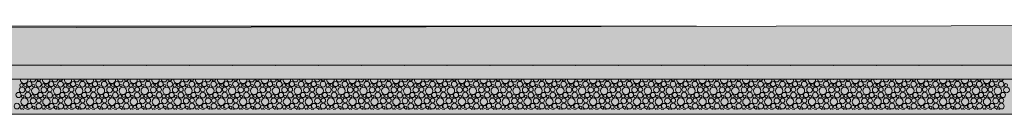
# Model space of a CAD drawing. Header units: millimetres. Extents: x 15166 to 94641, y -300 to 6935.
# Tile 24 of 32: x 74281 to 79193, y -300 to 173. Entities that reach past the tile are written whole.
import ezdxf

# ---------------------------------------------------------------- set-up
doc = ezdxf.new("R2010")
doc.units = ezdxf.units.MM
doc.header["$MEASUREMENT"] = 0
for name, color, linetype in [('Métal _ Bardage.Charp_Couv_Bard_Métal', 7, 'Continuous'), ('Nouveau_Terrain _ Original.Terrain', 7, 'Continuous'), ('Nouveau_VRD _ Voirie 3d.VRD', 7, 'Continuous')]:
    doc.layers.add(name, color=color, linetype=linetype)

# ---------------------------------------------------------------- blocks, each defined once
blk = doc.blocks.new('Élément de coupe_3')
at = {"layer": 'Métal _ Bardage.Charp_Couv_Bard_Métal', "color": 7, "linetype": 'Continuous', "lineweight": 15}
blk.add_line((77656.6, 140), (56673.8, 140), dxfattribs=at)
blk = doc.blocks.new('*X9')
at = {"layer": 'Nouveau_VRD _ Voirie 3d.VRD', "color": 33, "linetype": 'Continuous', "lineweight": 15, "true_color": 0xf48e54}
for centre, radius in [((74290.5, -155.2), 8.58), ((74309.6, -154.2), 7.52), ((74329.8, -148.8), 12.8), ((74375.9, -149.5), 14.2), ((74399.6, -155.2), 8.58), ((74418.7, -154.2), 7.52), ((74439, -148.8), 12.8), ((74485, -149.5), 14.2), ((74508.7, -155.2), 8.58), ((74527.9, -154.2), 7.52), ((74548.1, -148.8), 12.8), ((74594.1, -149.5), 14.2), ((74617.8, -155.2), 8.58), ((74637, -154.2), 7.52), ((74657.2, -148.8), 12.8), ((74703.2, -149.5), 14.2), ((74726.9, -155.2), 8.58), ((74746.1, -154.2), 7.52), ((74766.3, -148.8), 12.8), ((74812.3, -149.5), 14.2), ((74836, -155.2), 8.58), ((74855.2, -154.2), 7.52), ((74875.4, -148.8), 12.8), ((74921.4, -149.5), 14.2), ((74945.2, -155.2), 8.58), ((74964.3, -154.2), 7.52), ((74984.5, -148.8), 12.8), ((75030.6, -149.5), 14.2), ((75054.3, -155.2), 8.58), ((75073.4, -154.2), 7.52), ((75093.6, -148.8), 12.8), ((75139.7, -149.5), 14.2), ((75163.4, -155.2), 8.58), ((75182.5, -154.2), 7.52), ((75202.7, -148.8), 12.8), ((75248.8, -149.5), 14.2), ((75272.5, -155.2), 8.58), ((75291.6, -154.2), 7.52), ((75311.9, -148.8), 12.8), ((75357.9, -149.5), 14.2), ((75381.6, -155.2), 8.58), ((75400.8, -154.2), 7.52), ((75421, -148.8), 12.8), ((75467, -149.5), 14.2), ((75490.7, -155.2), 8.58), ((75509.9, -154.2), 7.52), ((75530.1, -148.8), 12.8), ((75576.1, -149.5), 14.2), ((75599.8, -155.2), 8.58), ((75619, -154.2), 7.52), ((75639.2, -148.8), 12.8), ((75685.2, -149.5), 14.2), ((75708.9, -155.2), 8.58), ((75728.1, -154.2), 7.52), ((75748.3, -148.8), 12.8), ((75794.3, -149.5), 14.2), ((75818.1, -155.2), 8.58), ((75837.2, -154.2), 7.52), ((75857.4, -148.8), 12.8), ((75903.5, -149.5), 14.2), ((75927.2, -155.2), 8.58), ((75946.3, -154.2), 7.52), ((75966.5, -148.8), 12.8), ((76012.6, -149.5), 14.2), ((76036.3, -155.2), 8.58), ((76055.4, -154.2), 7.52), ((76075.6, -148.8), 12.8), ((76121.7, -149.5), 14.2), ((76145.4, -155.2), 8.58), ((76164.5, -154.2), 7.52), ((76184.8, -148.8), 12.8), ((76230.8, -149.5), 14.2), ((76254.5, -155.2), 8.58), ((76273.7, -154.2), 7.52), ((76293.9, -148.8), 12.8), ((76339.9, -149.5), 14.2), ((76363.6, -155.2), 8.58), ((76382.8, -154.2), 7.52), ((76403, -148.8), 12.8), ((76449, -149.5), 14.2), ((76472.7, -155.2), 8.58), ((76491.9, -154.2), 7.52), ((76512.1, -148.8), 12.8), ((76558.1, -149.5), 14.2), ((76581.8, -155.2), 8.58), ((76601, -154.2), 7.52), ((76621.2, -148.8), 12.8), ((76667.2, -149.5), 14.2), ((76691, -155.2), 8.58), ((76710.1, -154.2), 7.52), ((76730.3, -148.8), 12.8), ((76776.4, -149.5), 14.2), ((76800.1, -155.2), 8.58), ((76819.2, -154.2), 7.52), ((76839.4, -148.8), 12.8), ((76885.5, -149.5), 14.2), ((76909.2, -155.2), 8.58), ((76928.3, -154.2), 7.52), ((76948.5, -148.8), 12.8), ((76994.6, -149.5), 14.2), ((77018.3, -155.2), 8.58), ((77037.4, -154.2), 7.52), ((77057.6, -148.8), 12.8), ((77103.7, -149.5), 14.2), ((77127.4, -155.2), 8.58), ((77146.5, -154.2), 7.52), ((77166.8, -148.8), 12.8), ((77212.8, -149.5), 14.2), ((77236.5, -155.2), 8.58), ((77255.7, -154.2), 7.52), ((77275.9, -148.8), 12.8), ((77321.9, -149.5), 14.2), ((77345.6, -155.2), 8.58), ((77364.8, -154.2), 7.52), ((77385, -148.8), 12.8), ((77431, -149.5), 14.2), ((77454.7, -155.2), 8.58), ((77473.9, -154.2), 7.52), ((77494.1, -148.8), 12.8), ((77540.1, -149.5), 14.2), ((77563.8, -155.2), 8.58), ((77583, -154.2), 7.52), ((77603.2, -148.8), 12.8), ((77649.3, -149.5), 14.2), ((77673, -155.2), 8.58), ((77692.1, -154.2), 7.52), ((77712.3, -148.8), 12.8), ((77758.4, -149.5), 14.2), ((77782.1, -155.2), 8.58), ((77801.2, -154.2), 7.52), ((77821.4, -148.8), 12.8), ((77867.5, -149.5), 14.2), ((77891.2, -155.2), 8.58), ((77910.3, -154.2), 7.52), ((77930.5, -148.8), 12.8), ((77976.6, -149.5), 14.2), ((78000.3, -155.2), 8.58), ((78019.4, -154.2), 7.52), ((78039.7, -148.8), 12.8), ((78085.7, -149.5), 14.2), ((78109.4, -155.2), 8.58), ((78128.6, -154.2), 7.52), ((78148.8, -148.8), 12.8), ((78194.8, -149.5), 14.2), ((78218.5, -155.2), 8.58), ((78237.7, -154.2), 7.52), ((78257.9, -148.8), 12.8), ((78303.9, -149.5), 14.2), ((78327.6, -155.2), 8.58), ((78346.8, -154.2), 7.52), ((78367, -148.8), 12.8), ((78413, -149.5), 14.2), ((78436.7, -155.2), 8.58), ((78455.9, -154.2), 7.52), ((78476.1, -148.8), 12.8), ((78522.2, -149.5), 14.2), ((78545.9, -155.2), 8.58), ((78565, -154.2), 7.52), ((78585.2, -148.8), 12.8), ((78631.3, -149.5), 14.2), ((78655, -155.2), 8.58), ((78674.1, -154.2), 7.52), ((78694.3, -148.8), 12.8), ((78740.4, -149.5), 14.2), ((78764.1, -155.2), 8.58), ((78783.2, -154.2), 7.52), ((78803.4, -148.8), 12.8), ((78849.5, -149.5), 14.2), ((78873.2, -155.2), 8.58), ((78892.3, -154.2), 7.52), ((78912.6, -148.8), 12.8), ((78958.6, -149.5), 14.2), ((78982.3, -155.2), 8.58), ((79001.5, -154.2), 7.52), ((79021.7, -148.8), 12.8), ((79067.7, -149.5), 14.2), ((79091.4, -155.2), 8.58), ((79110.6, -154.2), 7.52), ((79130.8, -148.8), 12.8), ((79176.8, -149.5), 14.2), ((79200.5, -155.2), 8.58), ((74275.8, -203.4), 12.8), ((74293.4, -178.4), 14.3), ((74321.9, -204.1), 14.2), ((74322.2, -175.8), 11.5), ((74359.4, -182.2), 18.4), ((74350.1, -156.5), 6.2), ((74385, -203.4), 12.8), ((74402.5, -178.4), 14.3), ((74431, -204.1), 14.2), ((74431.3, -175.8), 11.5), ((74468.5, -182.2), 18.4), ((74459.2, -156.5), 6.2), ((74494.1, -203.4), 12.8), ((74511.6, -178.4), 14.3), ((74540.1, -204.1), 14.2), ((74540.4, -175.8), 11.5), ((74577.6, -182.2), 18.4), ((74568.3, -156.5), 6.2), ((74603.2, -203.4), 12.8), ((74620.7, -178.4), 14.3), ((74649.2, -204.1), 14.2), ((74649.5, -175.8), 11.5), ((74686.8, -182.2), 18.4), ((74677.4, -156.5), 6.2), ((74712.3, -203.4), 12.8), ((74729.8, -178.4), 14.3), ((74758.3, -204.1), 14.2), ((74758.6, -175.8), 11.5), ((74795.9, -182.2), 18.4), ((74786.5, -156.5), 6.2), ((74821.4, -203.4), 12.8), ((74838.9, -178.4), 14.3), ((74867.4, -204.1), 14.2), ((74867.8, -175.8), 11.5), ((74905, -182.2), 18.4), ((74895.6, -156.5), 6.2), ((74930.5, -203.4), 12.8), ((74948.1, -178.4), 14.3), ((74976.6, -204.1), 14.2), ((74976.9, -175.8), 11.5), ((75014.1, -182.2), 18.4), ((75004.7, -156.5), 6.2), ((75039.6, -203.4), 12.8), ((75057.2, -178.4), 14.3), ((75085.7, -204.1), 14.2), ((75086, -175.8), 11.5), ((75123.2, -182.2), 18.4), ((75113.8, -156.5), 6.2), ((75148.7, -203.4), 12.8), ((75166.3, -178.4), 14.3), ((75194.8, -204.1), 14.2), ((75195.1, -175.8), 11.5), ((75232.3, -182.2), 18.4), ((75223, -156.5), 6.2), ((75257.9, -203.4), 12.8), ((75275.4, -178.4), 14.3), ((75303.9, -204.1), 14.2), ((75304.2, -175.8), 11.5), ((75341.4, -182.2), 18.4), ((75332.1, -156.5), 6.2), ((75367, -203.4), 12.8), ((75384.5, -178.4), 14.3), ((75413, -204.1), 14.2), ((75413.3, -175.8), 11.5), ((75450.5, -182.2), 18.4), ((75441.2, -156.5), 6.2), ((75476.1, -203.4), 12.8), ((75493.6, -178.4), 14.3), ((75522.1, -204.1), 14.2), ((75522.4, -175.8), 11.5), ((75559.7, -182.2), 18.4), ((75550.3, -156.5), 6.2), ((75585.2, -203.4), 12.8), ((75602.7, -178.4), 14.3), ((75631.2, -204.1), 14.2), ((75631.5, -175.8), 11.5), ((75668.8, -182.2), 18.4), ((75659.4, -156.5), 6.2), ((75694.3, -203.4), 12.8), ((75711.8, -178.4), 14.3), ((75740.3, -204.1), 14.2), ((75740.6, -175.8), 11.5), ((75777.9, -182.2), 18.4), ((75768.5, -156.5), 6.2), ((75803.4, -203.4), 12.8), ((75821, -178.4), 14.3), ((75849.5, -204.1), 14.2), ((75849.8, -175.8), 11.5), ((75887, -182.2), 18.4), ((75877.6, -156.5), 6.2), ((75912.5, -203.4), 12.8), ((75930.1, -178.4), 14.3), ((75958.6, -204.1), 14.2), ((75958.9, -175.8), 11.5), ((75996.1, -182.2), 18.4), ((75986.7, -156.5), 6.2), ((76021.6, -203.4), 12.8), ((76039.2, -178.4), 14.3), ((76067.7, -204.1), 14.2), ((76068, -175.8), 11.5), ((76105.2, -182.2), 18.4), ((76095.8, -156.5), 6.2), ((76130.8, -203.4), 12.8), ((76148.3, -178.4), 14.3), ((76176.8, -204.1), 14.2), ((76177.1, -175.8), 11.5), ((76214.3, -182.2), 18.4), ((76205, -156.5), 6.2), ((76239.9, -203.4), 12.8), ((76257.4, -178.4), 14.3), ((76285.9, -204.1), 14.2), ((76286.2, -175.8), 11.5), ((76323.4, -182.2), 18.4), ((76314.1, -156.5), 6.2), ((76349, -203.4), 12.8), ((76366.5, -178.4), 14.3), ((76395, -204.1), 14.2), ((76395.3, -175.8), 11.5), ((76432.6, -182.2), 18.4), ((76423.2, -156.5), 6.2), ((76458.1, -203.4), 12.8), ((76475.6, -178.4), 14.3), ((76504.1, -204.1), 14.2), ((76504.4, -175.8), 11.5), ((76541.7, -182.2), 18.4), ((76532.3, -156.5), 6.2), ((76567.2, -203.4), 12.8), ((76584.7, -178.4), 14.3), ((76613.2, -204.1), 14.2), ((76613.5, -175.8), 11.5), ((76650.8, -182.2), 18.4), ((76641.4, -156.5), 6.2), ((76676.3, -203.4), 12.8), ((76693.8, -178.4), 14.3), ((76722.4, -204.1), 14.2), ((76722.7, -175.8), 11.5), ((76759.9, -182.2), 18.4), ((76750.5, -156.5), 6.2), ((76785.4, -203.4), 12.8), ((76803, -178.4), 14.3), ((76831.5, -204.1), 14.2), ((76831.8, -175.8), 11.5), ((76869, -182.2), 18.4), ((76859.6, -156.5), 6.2), ((76894.5, -203.4), 12.8), ((76912.1, -178.4), 14.3), ((76940.6, -204.1), 14.2), ((76940.9, -175.8), 11.5), ((76978.1, -182.2), 18.4), ((76968.7, -156.5), 6.2), ((77003.6, -203.4), 12.8), ((77021.2, -178.4), 14.3), ((77049.7, -204.1), 14.2), ((77050, -175.8), 11.5), ((77087.2, -182.2), 18.4), ((77077.9, -156.5), 6.2), ((77112.8, -203.4), 12.8), ((77130.3, -178.4), 14.3), ((77158.8, -204.1), 14.2), ((77159.1, -175.8), 11.5), ((77196.3, -182.2), 18.4), ((77187, -156.5), 6.2), ((77221.9, -203.4), 12.8), ((77239.4, -178.4), 14.3), ((77267.9, -204.1), 14.2), ((77268.2, -175.8), 11.5), ((77305.5, -182.2), 18.4), ((77296.1, -156.5), 6.2), ((77331, -203.4), 12.8), ((77348.5, -178.4), 14.3), ((77377, -204.1), 14.2), ((77377.3, -175.8), 11.5), ((77414.6, -182.2), 18.4), ((77405.2, -156.5), 6.2), ((77440.1, -203.4), 12.8), ((77457.6, -178.4), 14.3), ((77486.1, -204.1), 14.2), ((77486.4, -175.8), 11.5), ((77523.7, -182.2), 18.4), ((77514.3, -156.5), 6.2), ((77549.2, -203.4), 12.8), ((77566.7, -178.4), 14.3), ((77595.3, -204.1), 14.2), ((77595.6, -175.8), 11.5), ((77632.8, -182.2), 18.4), ((77623.4, -156.5), 6.2), ((77658.3, -203.4), 12.8), ((77675.9, -178.4), 14.3), ((77704.4, -204.1), 14.2), ((77704.7, -175.8), 11.5), ((77741.9, -182.2), 18.4), ((77732.5, -156.5), 6.2), ((77767.4, -203.4), 12.8), ((77785, -178.4), 14.3), ((77813.5, -204.1), 14.2), ((77813.8, -175.8), 11.5), ((77851, -182.2), 18.4), ((77841.6, -156.5), 6.2), ((77876.5, -203.4), 12.8), ((77894.1, -178.4), 14.3), ((77922.6, -204.1), 14.2), ((77922.9, -175.8), 11.5), ((77960.1, -182.2), 18.4), ((77950.8, -156.5), 6.2), ((77985.7, -203.4), 12.8), ((78003.2, -178.4), 14.3), ((78031.7, -204.1), 14.2), ((78032, -175.8), 11.5), ((78069.2, -182.2), 18.4), ((78059.9, -156.5), 6.2), ((78094.8, -203.4), 12.8), ((78112.3, -178.4), 14.3), ((78140.8, -204.1), 14.2), ((78141.1, -175.8), 11.5), ((78178.4, -182.2), 18.4), ((78169, -156.5), 6.2), ((78203.9, -203.4), 12.8), ((78221.4, -178.4), 14.3), ((78249.9, -204.1), 14.2), ((78250.2, -175.8), 11.5), ((78287.5, -182.2), 18.4), ((78278.1, -156.5), 6.2), ((78313, -203.4), 12.8), ((78330.5, -178.4), 14.3), ((78359, -204.1), 14.2), ((78359.3, -175.8), 11.5), ((78396.6, -182.2), 18.4), ((78387.2, -156.5), 6.2), ((78422.1, -203.4), 12.8), ((78439.6, -178.4), 14.3), ((78468.2, -204.1), 14.2), ((78468.5, -175.8), 11.5), ((78505.7, -182.2), 18.4), ((78496.3, -156.5), 6.2), ((78531.2, -203.4), 12.8), ((78548.8, -178.4), 14.3), ((78577.3, -204.1), 14.2), ((78577.6, -175.8), 11.5), ((78614.8, -182.2), 18.4), ((78605.4, -156.5), 6.2), ((78640.3, -203.4), 12.8), ((78657.9, -178.4), 14.3), ((78686.4, -204.1), 14.2), ((78686.7, -175.8), 11.5), ((78723.9, -182.2), 18.4), ((78714.5, -156.5), 6.2), ((78749.4, -203.4), 12.8), ((78767, -178.4), 14.3), ((78795.5, -204.1), 14.2), ((78795.8, -175.8), 11.5), ((78833, -182.2), 18.4), ((78823.7, -156.5), 6.2), ((78858.6, -203.4), 12.8), ((78876.1, -178.4), 14.3), ((78904.6, -204.1), 14.2), ((78904.9, -175.8), 11.5), ((78942.1, -182.2), 18.4), ((78932.8, -156.5), 6.2), ((78967.7, -203.4), 12.8), ((78985.2, -178.4), 14.3), ((79013.7, -204.1), 14.2), ((79014, -175.8), 11.5), ((79051.3, -182.2), 18.4), ((79041.9, -156.5), 6.2), ((79076.8, -203.4), 12.8), ((79094.3, -178.4), 14.3), ((79122.8, -204.1), 14.2), ((79123.1, -175.8), 11.5), ((79160.4, -182.2), 18.4), ((79151, -156.5), 6.2), ((79185.9, -203.4), 12.8), ((79203.4, -178.4), 14.3), ((74267.9, -258.7), 14.2), ((74305.4, -236.8), 18.4), ((74296.1, -211.1), 6.2), ((74331, -258), 12.8), ((74348.5, -233), 14.3), ((74345.6, -209.8), 8.58), ((74364.7, -208.8), 7.52), ((74377, -258.7), 14.2), ((74377.3, -230.4), 11.5), ((74414.5, -236.8), 18.4), ((74405.2, -211.1), 6.2), ((74440.1, -258), 12.8), ((74457.6, -233), 14.3), ((74454.7, -209.8), 8.58), ((74473.9, -208.8), 7.52), ((74486.1, -258.7), 14.2), ((74486.4, -230.4), 11.5), ((74523.6, -236.8), 18.4), ((74514.3, -211.1), 6.2), ((74549.2, -258), 12.8), ((74566.7, -233), 14.3), ((74563.8, -209.8), 8.58), ((74583, -208.8), 7.52), ((74595.2, -258.7), 14.2), ((74595.5, -230.4), 11.5), ((74632.8, -236.8), 18.4), ((74623.4, -211.1), 6.2), ((74658.3, -258), 12.8), ((74675.8, -233), 14.3), ((74672.9, -209.8), 8.58), ((74692.1, -208.8), 7.52), ((74704.3, -258.7), 14.2), ((74704.6, -230.4), 11.5), ((74741.9, -236.8), 18.4), ((74732.5, -211.1), 6.2), ((74767.4, -258), 12.8), ((74784.9, -233), 14.3), ((74782, -209.8), 8.58), ((74801.2, -208.8), 7.52), ((74813.4, -258.7), 14.2), ((74813.8, -230.4), 11.5), ((74851, -236.8), 18.4), ((74841.6, -211.1), 6.2), ((74876.5, -258), 12.8), ((74894.1, -233), 14.3), ((74891.2, -209.8), 8.58), ((74910.3, -208.8), 7.52), ((74922.6, -258.7), 14.2), ((74922.9, -230.4), 11.5), ((74960.1, -236.8), 18.4), ((74950.7, -211.1), 6.2), ((74985.6, -258), 12.8), ((75003.2, -233), 14.3), ((75000.3, -209.8), 8.58), ((75019.4, -208.8), 7.52), ((75031.7, -258.7), 14.2), ((75032, -230.4), 11.5), ((75069.2, -236.8), 18.4), ((75059.8, -211.1), 6.2), ((75094.7, -258), 12.8), ((75112.3, -233), 14.3), ((75109.4, -209.8), 8.58), ((75128.5, -208.8), 7.52), ((75140.8, -258.7), 14.2), ((75141.1, -230.4), 11.5), ((75178.3, -236.8), 18.4), ((75169, -211.1), 6.2), ((75203.9, -258), 12.8), ((75221.4, -233), 14.3), ((75218.5, -209.8), 8.58), ((75237.6, -208.8), 7.52), ((75249.9, -258.7), 14.2), ((75250.2, -230.4), 11.5), ((75287.4, -236.8), 18.4), ((75278.1, -211.1), 6.2), ((75313, -258), 12.8), ((75330.5, -233), 14.3), ((75327.6, -209.8), 8.58), ((75346.8, -208.8), 7.52), ((75359, -258.7), 14.2), ((75359.3, -230.4), 11.5), ((75396.5, -236.8), 18.4), ((75387.2, -211.1), 6.2), ((75422.1, -258), 12.8), ((75439.6, -233), 14.3), ((75436.7, -209.8), 8.58), ((75455.9, -208.8), 7.52), ((75468.1, -258.7), 14.2), ((75468.4, -230.4), 11.5), ((75505.7, -236.8), 18.4), ((75496.3, -211.1), 6.2), ((75531.2, -258), 12.8), ((75548.7, -233), 14.3), ((75545.8, -209.8), 8.58), ((75565, -208.8), 7.52), ((75577.2, -258.7), 14.2), ((75577.5, -230.4), 11.5), ((75614.8, -236.8), 18.4), ((75605.4, -211.1), 6.2), ((75640.3, -258), 12.8), ((75657.8, -233), 14.3), ((75654.9, -209.8), 8.58), ((75674.1, -208.8), 7.52), ((75686.3, -258.7), 14.2), ((75686.6, -230.4), 11.5), ((75723.9, -236.8), 18.4), ((75714.5, -211.1), 6.2), ((75749.4, -258), 12.8), ((75767, -233), 14.3), ((75764.1, -209.8), 8.58), ((75783.2, -208.8), 7.52), ((75795.5, -258.7), 14.2), ((75795.8, -230.4), 11.5), ((75833, -236.8), 18.4), ((75823.6, -211.1), 6.2), ((75858.5, -258), 12.8), ((75876.1, -233), 14.3), ((75873.2, -209.8), 8.58), ((75892.3, -208.8), 7.52), ((75904.6, -258.7), 14.2), ((75904.9, -230.4), 11.5), ((75942.1, -236.8), 18.4), ((75932.7, -211.1), 6.2), ((75967.6, -258), 12.8), ((75985.2, -233), 14.3), ((75982.3, -209.8), 8.58), ((76001.4, -208.8), 7.52), ((76013.7, -258.7), 14.2), ((76014, -230.4), 11.5), ((76051.2, -236.8), 18.4), ((76041.8, -211.1), 6.2), ((76076.8, -258), 12.8), ((76094.3, -233), 14.3), ((76091.4, -209.8), 8.58), ((76110.5, -208.8), 7.52), ((76122.8, -258.7), 14.2), ((76123.1, -230.4), 11.5), ((76160.3, -236.8), 18.4), ((76151, -211.1), 6.2), ((76185.9, -258), 12.8), ((76203.4, -233), 14.3), ((76200.5, -209.8), 8.58), ((76219.7, -208.8), 7.52), ((76231.9, -258.7), 14.2), ((76232.2, -230.4), 11.5), ((76269.4, -236.8), 18.4), ((76260.1, -211.1), 6.2), ((76295, -258), 12.8), ((76312.5, -233), 14.3), ((76309.6, -209.8), 8.58), ((76328.8, -208.8), 7.52), ((76341, -258.7), 14.2), ((76341.3, -230.4), 11.5), ((76378.6, -236.8), 18.4), ((76369.2, -211.1), 6.2), ((76404.1, -258), 12.8), ((76421.6, -233), 14.3), ((76418.7, -209.8), 8.58), ((76437.9, -208.8), 7.52), ((76450.1, -258.7), 14.2), ((76450.4, -230.4), 11.5), ((76487.7, -236.8), 18.4), ((76478.3, -211.1), 6.2), ((76513.2, -258), 12.8), ((76530.7, -233), 14.3), ((76527.8, -209.8), 8.58), ((76547, -208.8), 7.52), ((76559.2, -258.7), 14.2), ((76559.5, -230.4), 11.5), ((76596.8, -236.8), 18.4), ((76587.4, -211.1), 6.2), ((76622.3, -258), 12.8), ((76639.8, -233), 14.3), ((76637, -209.8), 8.58), ((76656.1, -208.8), 7.52), ((76668.4, -258.7), 14.2), ((76668.7, -230.4), 11.5), ((76705.9, -236.8), 18.4), ((76696.5, -211.1), 6.2), ((76731.4, -258), 12.8), ((76749, -233), 14.3), ((76746.1, -209.8), 8.58), ((76765.2, -208.8), 7.52), ((76777.5, -258.7), 14.2), ((76777.8, -230.4), 11.5), ((76815, -236.8), 18.4), ((76805.6, -211.1), 6.2), ((76840.5, -258), 12.8), ((76858.1, -233), 14.3), ((76855.2, -209.8), 8.58), ((76874.3, -208.8), 7.52), ((76886.6, -258.7), 14.2), ((76886.9, -230.4), 11.5), ((76924.1, -236.8), 18.4), ((76914.7, -211.1), 6.2), ((76949.6, -258), 12.8), ((76967.2, -233), 14.3), ((76964.3, -209.8), 8.58), ((76983.4, -208.8), 7.52), ((76995.7, -258.7), 14.2), ((76996, -230.4), 11.5), ((77033.2, -236.8), 18.4), ((77023.9, -211.1), 6.2), ((77058.8, -258), 12.8), ((77076.3, -233), 14.3), ((77073.4, -209.8), 8.58), ((77092.5, -208.8), 7.52), ((77104.8, -258.7), 14.2), ((77105.1, -230.4), 11.5), ((77142.3, -236.8), 18.4), ((77133, -211.1), 6.2), ((77167.9, -258), 12.8), ((77185.4, -233), 14.3), ((77182.5, -209.8), 8.58), ((77201.7, -208.8), 7.52), ((77213.9, -258.7), 14.2), ((77214.2, -230.4), 11.5), ((77251.5, -236.8), 18.4), ((77242.1, -211.1), 6.2), ((77277, -258), 12.8), ((77294.5, -233), 14.3), ((77291.6, -209.8), 8.58), ((77310.8, -208.8), 7.52), ((77323, -258.7), 14.2), ((77323.3, -230.4), 11.5), ((77360.6, -236.8), 18.4), ((77351.2, -211.1), 6.2), ((77386.1, -258), 12.8), ((77403.6, -233), 14.3), ((77400.7, -209.8), 8.58), ((77419.9, -208.8), 7.52), ((77432.1, -258.7), 14.2), ((77432.4, -230.4), 11.5), ((77469.7, -236.8), 18.4), ((77460.3, -211.1), 6.2), ((77495.2, -258), 12.8), ((77512.7, -233), 14.3), ((77509.8, -209.8), 8.58), ((77529, -208.8), 7.52), ((77541.3, -258.7), 14.2), ((77541.6, -230.4), 11.5), ((77578.8, -236.8), 18.4), ((77569.4, -211.1), 6.2), ((77604.3, -258), 12.8), ((77621.9, -233), 14.3), ((77619, -209.8), 8.58), ((77638.1, -208.8), 7.52), ((77650.4, -258.7), 14.2), ((77650.7, -230.4), 11.5), ((77687.9, -236.8), 18.4), ((77678.5, -211.1), 6.2), ((77713.4, -258), 12.8), ((77731, -233), 14.3), ((77728.1, -209.8), 8.58), ((77747.2, -208.8), 7.52), ((77759.5, -258.7), 14.2), ((77759.8, -230.4), 11.5), ((77797, -236.8), 18.4), ((77787.6, -211.1), 6.2), ((77822.5, -258), 12.8), ((77840.1, -233), 14.3), ((77837.2, -209.8), 8.58), ((77856.3, -208.8), 7.52), ((77868.6, -258.7), 14.2), ((77868.9, -230.4), 11.5), ((77906.1, -236.8), 18.4), ((77896.8, -211.1), 6.2), ((77931.7, -258), 12.8), ((77949.2, -233), 14.3), ((77946.3, -209.8), 8.58), ((77965.4, -208.8), 7.52), ((77977.7, -258.7), 14.2), ((77978, -230.4), 11.5), ((78015.2, -236.8), 18.4), ((78005.9, -211.1), 6.2), ((78040.8, -258), 12.8), ((78058.3, -233), 14.3), ((78055.4, -209.8), 8.58), ((78074.6, -208.8), 7.52), ((78086.8, -258.7), 14.2), ((78087.1, -230.4), 11.5), ((78124.4, -236.8), 18.4), ((78115, -211.1), 6.2), ((78149.9, -258), 12.8), ((78167.4, -233), 14.3), ((78164.5, -209.8), 8.58), ((78183.7, -208.8), 7.52), ((78195.9, -258.7), 14.2), ((78196.2, -230.4), 11.5), ((78233.5, -236.8), 18.4), ((78224.1, -211.1), 6.2), ((78259, -258), 12.8), ((78276.5, -233), 14.3), ((78273.6, -209.8), 8.58), ((78292.8, -208.8), 7.52), ((78305, -258.7), 14.2), ((78305.3, -230.4), 11.5), ((78342.6, -236.8), 18.4), ((78333.2, -211.1), 6.2), ((78368.1, -258), 12.8), ((78385.6, -233), 14.3), ((78382.7, -209.8), 8.58), ((78401.9, -208.8), 7.52), ((78414.2, -258.7), 14.2), ((78414.5, -230.4), 11.5), ((78451.7, -236.8), 18.4), ((78442.3, -211.1), 6.2), ((78477.2, -258), 12.8), ((78494.8, -233), 14.3), ((78491.9, -209.8), 8.58), ((78511, -208.8), 7.52), ((78523.3, -258.7), 14.2), ((78523.6, -230.4), 11.5), ((78560.8, -236.8), 18.4), ((78551.4, -211.1), 6.2), ((78586.3, -258), 12.8), ((78603.9, -233), 14.3), ((78601, -209.8), 8.58), ((78620.1, -208.8), 7.52), ((78632.4, -258.7), 14.2), ((78632.7, -230.4), 11.5), ((78669.9, -236.8), 18.4), ((78660.5, -211.1), 6.2), ((78695.4, -258), 12.8), ((78713, -233), 14.3), ((78710.1, -209.8), 8.58), ((78729.2, -208.8), 7.52), ((78741.5, -258.7), 14.2), ((78741.8, -230.4), 11.5), ((78779, -236.8), 18.4), ((78769.7, -211.1), 6.2), ((78804.6, -258), 12.8), ((78822.1, -233), 14.3), ((78819.2, -209.8), 8.58), ((78838.3, -208.8), 7.52), ((78850.6, -258.7), 14.2), ((78850.9, -230.4), 11.5), ((78888.1, -236.8), 18.4), ((78878.8, -211.1), 6.2), ((78913.7, -258), 12.8), ((78931.2, -233), 14.3), ((78928.3, -209.8), 8.58), ((78947.5, -208.8), 7.52), ((78959.7, -258.7), 14.2), ((78960, -230.4), 11.5), ((78997.3, -236.8), 18.4), ((78987.9, -211.1), 6.2), ((79022.8, -258), 12.8), ((79040.3, -233), 14.3), ((79037.4, -209.8), 8.58), ((79056.6, -208.8), 7.52), ((79068.8, -258.7), 14.2), ((79069.1, -230.4), 11.5), ((79106.4, -236.8), 18.4), ((79097, -211.1), 6.2), ((79131.9, -258), 12.8), ((79149.4, -233), 14.3), ((79146.5, -209.8), 8.58), ((79165.7, -208.8), 7.52), ((79177.9, -258.7), 14.2), ((79178.2, -230.4), 11.5), ((74291.6, -264.4), 8.58), ((74310.7, -263.4), 7.52), ((74351.2, -265.7), 6.2), ((74400.7, -264.4), 8.58), ((74419.9, -263.4), 7.52), ((74460.3, -265.7), 6.2), ((74509.8, -264.4), 8.58), ((74529, -263.4), 7.52), ((74569.4, -265.7), 6.2), ((74618.9, -264.4), 8.58), ((74638.1, -263.4), 7.52), ((74678.5, -265.7), 6.2), ((74728, -264.4), 8.58), ((74747.2, -263.4), 7.52), ((74787.6, -265.7), 6.2), ((74837.2, -264.4), 8.58), ((74856.3, -263.4), 7.52), ((74896.7, -265.7), 6.2), ((74946.3, -264.4), 8.58), ((74965.4, -263.4), 7.52), ((75005.8, -265.7), 6.2), ((75055.4, -264.4), 8.58), ((75074.5, -263.4), 7.52), ((75115, -265.7), 6.2), ((75164.5, -264.4), 8.58), ((75183.6, -263.4), 7.52), ((75224.1, -265.7), 6.2), ((75273.6, -264.4), 8.58), ((75292.8, -263.4), 7.52), ((75333.2, -265.7), 6.2), ((75382.7, -264.4), 8.58), ((75401.9, -263.4), 7.52), ((75442.3, -265.7), 6.2), ((75491.8, -264.4), 8.58), ((75511, -263.4), 7.52), ((75551.4, -265.7), 6.2), ((75600.9, -264.4), 8.58), ((75620.1, -263.4), 7.52), ((75660.5, -265.7), 6.2), ((75710.1, -264.4), 8.58), ((75729.2, -263.4), 7.52), ((75769.6, -265.7), 6.2), ((75819.2, -264.4), 8.58), ((75838.3, -263.4), 7.52), ((75878.7, -265.7), 6.2), ((75928.3, -264.4), 8.58), ((75947.4, -263.4), 7.52), ((75987.8, -265.7), 6.2), ((76037.4, -264.4), 8.58), ((76056.5, -263.4), 7.52), ((76097, -265.7), 6.2), ((76146.5, -264.4), 8.58), ((76165.7, -263.4), 7.52), ((76206.1, -265.7), 6.2), ((76255.6, -264.4), 8.58), ((76274.8, -263.4), 7.52), ((76315.2, -265.7), 6.2), ((76364.7, -264.4), 8.58), ((76383.9, -263.4), 7.52), ((76424.3, -265.7), 6.2), ((76473.8, -264.4), 8.58), ((76493, -263.4), 7.52), ((76533.4, -265.7), 6.2), ((76583, -264.4), 8.58), ((76602.1, -263.4), 7.52), ((76642.5, -265.7), 6.2), ((76692.1, -264.4), 8.58), ((76711.2, -263.4), 7.52), ((76751.6, -265.7), 6.2), ((76801.2, -264.4), 8.58), ((76820.3, -263.4), 7.52), ((76860.7, -265.7), 6.2), ((76910.3, -264.4), 8.58), ((76929.4, -263.4), 7.52), ((76969.9, -265.7), 6.2), ((77019.4, -264.4), 8.58), ((77038.5, -263.4), 7.52), ((77079, -265.7), 6.2), ((77128.5, -264.4), 8.58), ((77147.7, -263.4), 7.52), ((77188.1, -265.7), 6.2), ((77237.6, -264.4), 8.58), ((77256.8, -263.4), 7.52), ((77297.2, -265.7), 6.2), ((77346.7, -264.4), 8.58), ((77365.9, -263.4), 7.52), ((77406.3, -265.7), 6.2), ((77455.8, -264.4), 8.58), ((77475, -263.4), 7.52), ((77515.4, -265.7), 6.2), ((77565, -264.4), 8.58), ((77584.1, -263.4), 7.52), ((77624.5, -265.7), 6.2), ((77674.1, -264.4), 8.58), ((77693.2, -263.4), 7.52), ((77733.6, -265.7), 6.2), ((77783.2, -264.4), 8.58), ((77802.3, -263.4), 7.52), ((77842.8, -265.7), 6.2), ((77892.3, -264.4), 8.58), ((77911.4, -263.4), 7.52), ((77951.9, -265.7), 6.2), ((78001.4, -264.4), 8.58), ((78020.6, -263.4), 7.52), ((78061, -265.7), 6.2), ((78110.5, -264.4), 8.58), ((78129.7, -263.4), 7.52), ((78170.1, -265.7), 6.2), ((78219.6, -264.4), 8.58), ((78238.8, -263.4), 7.52), ((78279.2, -265.7), 6.2), ((78328.7, -264.4), 8.58), ((78347.9, -263.4), 7.52), ((78388.3, -265.7), 6.2), ((78437.9, -264.4), 8.58), ((78457, -263.4), 7.52), ((78497.4, -265.7), 6.2), ((78547, -264.4), 8.58), ((78566.1, -263.4), 7.52), ((78606.5, -265.7), 6.2), ((78656.1, -264.4), 8.58), ((78675.2, -263.4), 7.52), ((78715.7, -265.7), 6.2), ((78765.2, -264.4), 8.58), ((78784.3, -263.4), 7.52), ((78824.8, -265.7), 6.2), ((78874.3, -264.4), 8.58), ((78893.5, -263.4), 7.52), ((78933.9, -265.7), 6.2), ((78983.4, -264.4), 8.58), ((79002.6, -263.4), 7.52), ((79043, -265.7), 6.2), ((79092.5, -264.4), 8.58), ((79111.7, -263.4), 7.52), ((79152.1, -265.7), 6.2)]:
    blk.add_circle(centre, radius, dxfattribs=at)
for centre, radius, start, end in [((74304.3, -127.6), 18.4, 172.6812, 7.3188), ((74347.4, -123.8), 14.3, 185.6052, 354.3948), ((74376.2, -121.2), 11.5, 200.5726, 339.4274), ((74413.4, -127.6), 18.4, 172.6812, 7.3188), ((74456.5, -123.8), 14.3, 185.6052, 354.3948), ((74485.3, -121.2), 11.5, 200.5726, 339.4274), ((74522.5, -127.6), 18.4, 172.6812, 7.3188), ((74565.6, -123.8), 14.3, 185.6052, 354.3948), ((74594.4, -121.2), 11.5, 200.5726, 339.4274), ((74631.6, -127.6), 18.4, 172.6812, 7.3188), ((74674.7, -123.8), 14.3, 185.6052, 354.3948), ((74703.5, -121.2), 11.5, 200.5726, 339.4274), ((74740.8, -127.6), 18.4, 172.6812, 7.3188), ((74783.8, -123.8), 14.3, 185.6052, 354.3948), ((74812.6, -121.2), 11.5, 200.5726, 339.4274), ((74849.9, -127.6), 18.4, 172.6812, 7.3188), ((74892.9, -123.8), 14.3, 185.6052, 354.3948), ((74921.8, -121.2), 11.5, 200.5726, 339.4274), ((74959, -127.6), 18.4, 172.6812, 7.3188), ((75002.1, -123.8), 14.3, 185.6052, 354.3948), ((75030.9, -121.2), 11.5, 200.5726, 339.4274), ((75068.1, -127.6), 18.4, 172.6812, 7.3188), ((75111.2, -123.8), 14.3, 185.6052, 354.3948), ((75140, -121.2), 11.5, 200.5726, 339.4274), ((75177.2, -127.6), 18.4, 172.6812, 7.3188), ((75220.3, -123.8), 14.3, 185.6052, 354.3948), ((75249.1, -121.2), 11.5, 200.5726, 339.4274), ((75286.3, -127.6), 18.4, 172.6812, 7.3188), ((75329.4, -123.8), 14.3, 185.6052, 354.3948), ((75358.2, -121.2), 11.5, 200.5726, 339.4274), ((75395.4, -127.6), 18.4, 172.6812, 7.3188), ((75438.5, -123.8), 14.3, 185.6052, 354.3948), ((75467.3, -121.2), 11.5, 200.5726, 339.4274), ((75504.5, -127.6), 18.4, 172.6812, 7.3188), ((75547.6, -123.8), 14.3, 185.6052, 354.3948), ((75576.4, -121.2), 11.5, 200.5726, 339.4274), ((75613.7, -127.6), 18.4, 172.6812, 7.3188), ((75656.7, -123.8), 14.3, 185.6052, 354.3948), ((75685.5, -121.2), 11.5, 200.5726, 339.4274), ((75722.8, -127.6), 18.4, 172.6812, 7.3188), ((75765.8, -123.8), 14.3, 185.6052, 354.3948), ((75794.6, -121.2), 11.5, 200.5726, 339.4274), ((75831.9, -127.6), 18.4, 172.6812, 7.3188), ((75875, -123.8), 14.3, 185.6052, 354.3948), ((75903.8, -121.2), 11.5, 200.5726, 339.4274), ((75941, -127.6), 18.4, 172.6812, 7.3188), ((75984.1, -123.8), 14.3, 185.6052, 354.3948), ((76012.9, -121.2), 11.5, 200.5726, 339.4274), ((76050.1, -127.6), 18.4, 172.6812, 7.3188), ((76093.2, -123.8), 14.3, 185.6052, 354.3948), ((76122, -121.2), 11.5, 200.5726, 339.4274), ((76159.2, -127.6), 18.4, 172.6812, 7.3188), ((76202.3, -123.8), 14.3, 185.6052, 354.3948), ((76231.1, -121.2), 11.5, 200.5726, 339.4274), ((76268.3, -127.6), 18.4, 172.6812, 7.3188), ((76311.4, -123.8), 14.3, 185.6052, 354.3948), ((76340.2, -121.2), 11.5, 200.5726, 339.4274), ((76377.4, -127.6), 18.4, 172.6812, 7.3188), ((76420.5, -123.8), 14.3, 185.6052, 354.3948), ((76449.3, -121.2), 11.5, 200.5726, 339.4274), ((76486.6, -127.6), 18.4, 172.6812, 7.3188), ((76529.6, -123.8), 14.3, 185.6052, 354.3948), ((76558.4, -121.2), 11.5, 200.5726, 339.4274), ((76595.7, -127.6), 18.4, 172.6812, 7.3188), ((76638.7, -123.8), 14.3, 185.6052, 354.3948), ((76667.5, -121.2), 11.5, 200.5726, 339.4274), ((76704.8, -127.6), 18.4, 172.6812, 7.3188), ((76747.8, -123.8), 14.3, 185.6052, 354.3948), ((76776.7, -121.2), 11.5, 200.5726, 339.4274), ((76813.9, -127.6), 18.4, 172.6812, 7.3188), ((76857, -123.8), 14.3, 185.6052, 354.3948), ((76885.8, -121.2), 11.5, 200.5726, 339.4274), ((76923, -127.6), 18.4, 172.6812, 7.3188), ((76966.1, -123.8), 14.3, 185.6052, 354.3948), ((76994.9, -121.2), 11.5, 200.5726, 339.4274), ((77032.1, -127.6), 18.4, 172.6812, 7.3188), ((77075.2, -123.8), 14.3, 185.6052, 354.3948), ((77104, -121.2), 11.5, 200.5726, 339.4274), ((77141.2, -127.6), 18.4, 172.6812, 7.3188), ((77184.3, -123.8), 14.3, 185.6052, 354.3948), ((77213.1, -121.2), 11.5, 200.5726, 339.4274), ((77250.3, -127.6), 18.4, 172.6812, 7.3188), ((77293.4, -123.8), 14.3, 185.6052, 354.3948), ((77322.2, -121.2), 11.5, 200.5726, 339.4274), ((77359.5, -127.6), 18.4, 172.6812, 7.3188), ((77402.5, -123.8), 14.3, 185.6052, 354.3948), ((77431.3, -121.2), 11.5, 200.5726, 339.4274), ((77468.6, -127.6), 18.4, 172.6812, 7.3188), ((77511.6, -123.8), 14.3, 185.6052, 354.3948), ((77540.4, -121.2), 11.5, 200.5726, 339.4274), ((77577.7, -127.6), 18.4, 172.6812, 7.3188), ((77620.7, -123.8), 14.3, 185.6052, 354.3948), ((77649.6, -121.2), 11.5, 200.5726, 339.4274), ((77686.8, -127.6), 18.4, 172.6812, 7.3188), ((77729.9, -123.8), 14.3, 185.6052, 354.3948), ((77758.7, -121.2), 11.5, 200.5726, 339.4274), ((77795.9, -127.6), 18.4, 172.6812, 7.3188), ((77839, -123.8), 14.3, 185.6052, 354.3948), ((77867.8, -121.2), 11.5, 200.5726, 339.4274), ((77905, -127.6), 18.4, 172.6812, 7.3188), ((77948.1, -123.8), 14.3, 185.6052, 354.3948), ((77976.9, -121.2), 11.5, 200.5726, 339.4274), ((78014.1, -127.6), 18.4, 172.6812, 7.3188), ((78057.2, -123.8), 14.3, 185.6052, 354.3948), ((78086, -121.2), 11.5, 200.5726, 339.4274), ((78123.2, -127.6), 18.4, 172.6812, 7.3188), ((78166.3, -123.8), 14.3, 185.6052, 354.3948), ((78195.1, -121.2), 11.5, 200.5726, 339.4274), ((78232.4, -127.6), 18.4, 172.6812, 7.3188), ((78275.4, -123.8), 14.3, 185.6052, 354.3948), ((78304.2, -121.2), 11.5, 200.5726, 339.4274), ((78341.5, -127.6), 18.4, 172.6812, 7.3188), ((78384.5, -123.8), 14.3, 185.6052, 354.3948), ((78413.3, -121.2), 11.5, 200.5726, 339.4274), ((78450.6, -127.6), 18.4, 172.6812, 7.3188), ((78493.6, -123.8), 14.3, 185.6052, 354.3948), ((78522.5, -121.2), 11.5, 200.5726, 339.4274), ((78559.7, -127.6), 18.4, 172.6812, 7.3188), ((78602.8, -123.8), 14.3, 185.6052, 354.3948), ((78631.6, -121.2), 11.5, 200.5726, 339.4274), ((78668.8, -127.6), 18.4, 172.6812, 7.3188), ((78711.9, -123.8), 14.3, 185.6052, 354.3948), ((78740.7, -121.2), 11.5, 200.5726, 339.4274), ((78777.9, -127.6), 18.4, 172.6812, 7.3188), ((78821, -123.8), 14.3, 185.6052, 354.3948), ((78849.8, -121.2), 11.5, 200.5726, 339.4274), ((78887, -127.6), 18.4, 172.6812, 7.3188), ((78930.1, -123.8), 14.3, 185.6052, 354.3948), ((78958.9, -121.2), 11.5, 200.5726, 339.4274), ((78996.1, -127.6), 18.4, 172.6812, 7.3188), ((79039.2, -123.8), 14.3, 185.6052, 354.3948), ((79068, -121.2), 11.5, 200.5726, 339.4274), ((79105.3, -127.6), 18.4, 172.6812, 7.3188), ((79148.3, -123.8), 14.3, 185.6052, 354.3948), ((79177.1, -121.2), 11.5, 200.5726, 339.4274), ((74294.5, -287.6), 14.3, 59.7951, 120.2049), ((74323.3, -285), 11.5, 57.6732, 122.3268), ((74360.5, -291.4), 18.4, 61.2883, 118.7117), ((74403.6, -287.6), 14.3, 59.7951, 120.2049), ((74432.4, -285), 11.5, 57.6732, 122.3268), ((74469.6, -291.4), 18.4, 61.2883, 118.7117), ((74512.7, -287.6), 14.3, 59.7951, 120.2049), ((74541.5, -285), 11.5, 57.6732, 122.3268), ((74578.8, -291.4), 18.4, 61.2883, 118.7117), ((74621.8, -287.6), 14.3, 59.7951, 120.2049), ((74650.6, -285), 11.5, 57.6732, 122.3268), ((74687.9, -291.4), 18.4, 61.2883, 118.7117), ((74730.9, -287.6), 14.3, 59.7951, 120.2049), ((74759.8, -285), 11.5, 57.6732, 122.3268), ((74797, -291.4), 18.4, 61.2883, 118.7117), ((74840.1, -287.6), 14.3, 59.7951, 120.2049), ((74868.9, -285), 11.5, 57.6732, 122.3268), ((74906.1, -291.4), 18.4, 61.2883, 118.7117), ((74949.2, -287.6), 14.3, 59.7951, 120.2049), ((74978, -285), 11.5, 57.6732, 122.3268), ((75015.2, -291.4), 18.4, 61.2883, 118.7117), ((75058.3, -287.6), 14.3, 59.7951, 120.2049), ((75087.1, -285), 11.5, 57.6732, 122.3268), ((75124.3, -291.4), 18.4, 61.2883, 118.7117), ((75167.4, -287.6), 14.3, 59.7951, 120.2049), ((75196.2, -285), 11.5, 57.6732, 122.3268), ((75233.4, -291.4), 18.4, 61.2883, 118.7117), ((75276.5, -287.6), 14.3, 59.7951, 120.2049), ((75305.3, -285), 11.5, 57.6732, 122.3268), ((75342.5, -291.4), 18.4, 61.2883, 118.7117), ((75385.6, -287.6), 14.3, 59.7951, 120.2049), ((75414.4, -285), 11.5, 57.6732, 122.3268), ((75451.7, -291.4), 18.4, 61.2883, 118.7117), ((75494.7, -287.6), 14.3, 59.7951, 120.2049), ((75523.5, -285), 11.5, 57.6732, 122.3268), ((75560.8, -291.4), 18.4, 61.2883, 118.7117), ((75603.8, -287.6), 14.3, 59.7951, 120.2049), ((75632.6, -285), 11.5, 57.6732, 122.3268), ((75669.9, -291.4), 18.4, 61.2883, 118.7117), ((75713, -287.6), 14.3, 59.7951, 120.2049), ((75741.8, -285), 11.5, 57.6732, 122.3268), ((75779, -291.4), 18.4, 61.2883, 118.7117), ((75822.1, -287.6), 14.3, 59.7951, 120.2049), ((75850.9, -285), 11.5, 57.6732, 122.3268), ((75888.1, -291.4), 18.4, 61.2883, 118.7117), ((75931.2, -287.6), 14.3, 59.7951, 120.2049), ((75960, -285), 11.5, 57.6732, 122.3268), ((75997.2, -291.4), 18.4, 61.2883, 118.7117), ((76040.3, -287.6), 14.3, 59.7951, 120.2049), ((76069.1, -285), 11.5, 57.6732, 122.3268), ((76106.3, -291.4), 18.4, 61.2883, 118.7117), ((76149.4, -287.6), 14.3, 59.7951, 120.2049), ((76178.2, -285), 11.5, 57.6732, 122.3268), ((76215.4, -291.4), 18.4, 61.2883, 118.7117), ((76258.5, -287.6), 14.3, 59.7951, 120.2049), ((76287.3, -285), 11.5, 57.6732, 122.3268), ((76324.6, -291.4), 18.4, 61.2883, 118.7117), ((76367.6, -287.6), 14.3, 59.7951, 120.2049), ((76396.4, -285), 11.5, 57.6732, 122.3268), ((76433.7, -291.4), 18.4, 61.2883, 118.7117), ((76476.7, -287.6), 14.3, 59.7951, 120.2049), ((76505.5, -285), 11.5, 57.6732, 122.3268), ((76542.8, -291.4), 18.4, 61.2883, 118.7117), ((76585.8, -287.6), 14.3, 59.7951, 120.2049), ((76614.7, -285), 11.5, 57.6732, 122.3268), ((76651.9, -291.4), 18.4, 61.2883, 118.7117), ((76695, -287.6), 14.3, 59.7951, 120.2049), ((76723.8, -285), 11.5, 57.6732, 122.3268), ((76761, -291.4), 18.4, 61.2883, 118.7117), ((76804.1, -287.6), 14.3, 59.7951, 120.2049), ((76832.9, -285), 11.5, 57.6732, 122.3268), ((76870.1, -291.4), 18.4, 61.2883, 118.7117), ((76913.2, -287.6), 14.3, 59.7951, 120.2049), ((76942, -285), 11.5, 57.6732, 122.3268), ((76979.2, -291.4), 18.4, 61.2883, 118.7117), ((77022.3, -287.6), 14.3, 59.7951, 120.2049), ((77051.1, -285), 11.5, 57.6732, 122.3268), ((77088.3, -291.4), 18.4, 61.2883, 118.7117), ((77131.4, -287.6), 14.3, 59.7951, 120.2049), ((77160.2, -285), 11.5, 57.6732, 122.3268), ((77197.5, -291.4), 18.4, 61.2883, 118.7117), ((77240.5, -287.6), 14.3, 59.7951, 120.2049), ((77269.3, -285), 11.5, 57.6732, 122.3268), ((77306.6, -291.4), 18.4, 61.2883, 118.7117), ((77349.6, -287.6), 14.3, 59.7951, 120.2049), ((77378.4, -285), 11.5, 57.6732, 122.3268), ((77415.7, -291.4), 18.4, 61.2883, 118.7117), ((77458.7, -287.6), 14.3, 59.7951, 120.2049), ((77487.6, -285), 11.5, 57.6732, 122.3268), ((77524.8, -291.4), 18.4, 61.2883, 118.7117), ((77567.9, -287.6), 14.3, 59.7951, 120.2049), ((77596.7, -285), 11.5, 57.6732, 122.3268), ((77633.9, -291.4), 18.4, 61.2883, 118.7117), ((77677, -287.6), 14.3, 59.7951, 120.2049), ((77705.8, -285), 11.5, 57.6732, 122.3268), ((77743, -291.4), 18.4, 61.2883, 118.7117), ((77786.1, -287.6), 14.3, 59.7951, 120.2049), ((77814.9, -285), 11.5, 57.6732, 122.3268), ((77852.1, -291.4), 18.4, 61.2883, 118.7117), ((77895.2, -287.6), 14.3, 59.7951, 120.2049), ((77924, -285), 11.5, 57.6732, 122.3268), ((77961.2, -291.4), 18.4, 61.2883, 118.7117), ((78004.3, -287.6), 14.3, 59.7951, 120.2049), ((78033.1, -285), 11.5, 57.6732, 122.3268), ((78070.4, -291.4), 18.4, 61.2883, 118.7117), ((78113.4, -287.6), 14.3, 59.7951, 120.2049), ((78142.2, -285), 11.5, 57.6732, 122.3268), ((78179.5, -291.4), 18.4, 61.2883, 118.7117), ((78222.5, -287.6), 14.3, 59.7951, 120.2049), ((78251.3, -285), 11.5, 57.6732, 122.3268), ((78288.6, -291.4), 18.4, 61.2883, 118.7117), ((78331.6, -287.6), 14.3, 59.7951, 120.2049), ((78360.5, -285), 11.5, 57.6732, 122.3268), ((78397.7, -291.4), 18.4, 61.2883, 118.7117), ((78440.8, -287.6), 14.3, 59.7951, 120.2049), ((78469.6, -285), 11.5, 57.6732, 122.3268), ((78506.8, -291.4), 18.4, 61.2883, 118.7117), ((78549.9, -287.6), 14.3, 59.7951, 120.2049), ((78578.7, -285), 11.5, 57.6732, 122.3268), ((78615.9, -291.4), 18.4, 61.2883, 118.7117), ((78659, -287.6), 14.3, 59.7951, 120.2049), ((78687.8, -285), 11.5, 57.6732, 122.3268), ((78725, -291.4), 18.4, 61.2883, 118.7117), ((78768.1, -287.6), 14.3, 59.7951, 120.2049), ((78796.9, -285), 11.5, 57.6732, 122.3268), ((78834.1, -291.4), 18.4, 61.2883, 118.7117), ((78877.2, -287.6), 14.3, 59.7951, 120.2049), ((78906, -285), 11.5, 57.6732, 122.3268), ((78943.3, -291.4), 18.4, 61.2883, 118.7117), ((78986.3, -287.6), 14.3, 59.7951, 120.2049), ((79015.1, -285), 11.5, 57.6732, 122.3268), ((79052.4, -291.4), 18.4, 61.2883, 118.7117), ((79095.4, -287.6), 14.3, 59.7951, 120.2049), ((79124.2, -285), 11.5, 57.6732, 122.3268), ((79161.5, -291.4), 18.4, 61.2883, 118.7117)]:
    blk.add_arc(centre, radius, start, end, dxfattribs=at)
blk = doc.blocks.new('*X10')
at = {"layer": 'Nouveau_VRD _ Voirie 3d.VRD', "linetype": 'Continuous', "lineweight": 15, "true_color": 0xb5b5b5}
for points in [[(74286.9, -65.2), (74286.9, -115.2), (74472.9, -115.2), (74472.9, -65.2)], [(74500.9, -65.2), (74500.9, -115.2), (74686.9, -115.2), (74686.9, -65.2)], [(74714.9, -65.2), (74714.9, -115.2), (74901, -115.2), (74901, -65.2)], [(74929, -65.2), (74929, -115.2), (75115, -115.2), (75115, -65.2)], [(75143, -65.2), (75143, -115.2), (75329.1, -115.2), (75329.1, -65.2)], [(75357.1, -65.2), (75357.1, -115.2), (75543.1, -115.2), (75543.1, -65.2)], [(75571.1, -65.2), (75571.1, -115.2), (75757.1, -115.2), (75757.1, -65.2)], [(75785.2, -65.2), (75785.2, -115.2), (75971.2, -115.2), (75971.2, -65.2)], [(75999.2, -65.2), (75999.2, -115.2), (76185.2, -115.2), (76185.2, -65.2)], [(76213.2, -65.2), (76213.2, -115.2), (76399.3, -115.2), (76399.3, -65.2)], [(76427.3, -65.2), (76427.3, -115.2), (76613.3, -115.2), (76613.3, -65.2)], [(76641.3, -65.2), (76641.3, -115.2), (76827.4, -115.2), (76827.4, -65.2)], [(76855.4, -65.2), (76855.4, -115.2), (77041.4, -115.2), (77041.4, -65.2)], [(77069.4, -65.2), (77069.4, -115.2), (77255.4, -115.2), (77255.4, -65.2)], [(77283.5, -65.2), (77283.5, -115.2), (77469.5, -115.2), (77469.5, -65.2)], [(77497.5, -65.2), (77497.5, -115.2), (77683.5, -115.2), (77683.5, -65.2)], [(77711.5, -65.2), (77711.5, -115.2), (77897.6, -115.2), (77897.6, -65.2)], [(77925.6, -65.2), (77925.6, -115.2), (78111.6, -115.2), (78111.6, -65.2)], [(78139.6, -65.2), (78139.6, -115.2), (78325.7, -115.2), (78325.7, -65.2)], [(78353.7, -65.2), (78353.7, -115.2), (78539.7, -115.2), (78539.7, -65.2)], [(78567.7, -65.2), (78567.7, -115.2), (78753.7, -115.2), (78753.7, -65.2)], [(78781.8, -65.2), (78781.8, -115.2), (78967.8, -115.2), (78967.8, -65.2)], [(78995.8, -65.2), (78995.8, -115.2), (79181.8, -115.2), (79181.8, -65.2)]]:
    blk.add_hatch(color=253, dxfattribs=at).paths.add_polyline_path(points)
at = {"layer": 'Nouveau_VRD _ Voirie 3d.VRD', "color": 253, "linetype": 'Continuous', "lineweight": 15, "true_color": 0xb5b5b5}
for p in [(74486.9, -55.2), (74700.9, -55.2), (74915, -55.2), (75129, -55.2), (75343.1, -55.2), (75557.1, -55.2), (75771.1, -55.2), (75985.2, -55.2), (76199.2, -55.2), (76413.3, -55.2), (76627.3, -55.2), (76841.4, -55.2), (77055.4, -55.2), (77269.4, -55.2), (77483.5, -55.2), (77697.5, -55.2), (77911.6, -55.2), (78125.6, -55.2), (78339.7, -55.2), (78553.7, -55.2), (78767.7, -55.2), (78981.8, -55.2), (74486.9, -125.2), (74700.9, -125.2), (74915, -125.2), (75129, -125.2), (75343.1, -125.2), (75557.1, -125.2), (75771.1, -125.2), (75985.2, -125.2), (76199.2, -125.2), (76413.3, -125.2), (76627.3, -125.2), (76841.4, -125.2), (77055.4, -125.2), (77269.4, -125.2), (77483.5, -125.2), (77697.5, -125.2), (77911.6, -125.2), (78125.6, -125.2), (78339.7, -125.2), (78553.7, -125.2), (78767.7, -125.2), (78981.8, -125.2)]:
    blk.add_point(p, dxfattribs=at)
blk = doc.blocks.new('Élément de coupe_8')
at = {"layer": 'Nouveau_VRD _ Voirie 3d.VRD', "color": 7, "linetype": 'Continuous', "lineweight": 15}
for p, q in [((94641.3, -55.2), (16719.9, -55.2)), ((94641.3, -125.2), (16719.9, -125.2))]:
    blk.add_line(p, q, dxfattribs=at)
at = {"layer": 'Nouveau_VRD _ Voirie 3d.VRD', "lineweight": 0}
for name in ['*X10', '*X9']:
    blk.add_blockref(name, (0, 0), dxfattribs=at)
blk = doc.blocks.new('Élément de coupe_21')
at = {"layer": 'Nouveau_Terrain _ Original.Terrain', "linetype": 'Continuous', "lineweight": 15, "true_color": 0xf48e54}
h = blk.add_hatch(dxfattribs=at)
h.set_pattern_fill('Terre', color=33, style=0, pattern_type=2)
h.set_pattern_definition([(45, (0, 0), (-137.8858, 137.8858), []), (45, (-45.96, 45.96), (-275.7716, 275.7716), []), (45, (-91.92, 91.92), (-275.7716, 275.7716), []), (135, (-137.886, 137.886), (45.96194, 45.96194), [195, -195])])
h.paths.add_polyline_path([(15166.2, -300), (94641.3, -300), (94641.3, 172.6), (71943.5, 129), (71287.6, 118.3), (70607.6, 108.5), (70534.1, 108.7), (70476.4, 108.9), (70432.1, 109.1), (70398.6, 109.2), (70373.2, 109.2), (69695.9, 100.4), (69676.6, 100.4), (69017.9, 92.5), (69001.9, 92.5), (68384.2, 85.5), (64525.5, 3.9), (64035.9, -0.8), (63617.5, -4.9), (63265, -8.4), (62966.3, -11.4), (62708, -14.1), (62476.2, -16.6), (62256, -19), (62032.2, -21.4), (61789, -24), (61513.2, -26.9), (61206.2, -30), (60872.9, -33.2), (60518.6, -36.4), (60149.4, -39.5), (59771.7, -42.3), (59392.5, -44.6), (59019.4, -46.4), (58995.9, -46.4), (56434.9, -29.7), (32895.9, -159.1), (21645.1, -118.1), (20629.6, -115.7), (19656.5, -113.6), (18751.7, -111.8), (17939.8, -110.2), (15414.2, -106.9), (15250.7, -106.8), (15166.2, -106.6)])
at = {"layer": 'Nouveau_Terrain _ Original.Terrain', "color": 7, "linetype": 'Continuous', "lineweight": 15}
blk.add_line((94641.3, -300), (15482.5, -300), dxfattribs=at)
at = {"layer": 'Nouveau_Terrain _ Original.Terrain', "color": 7, "linetype": 'Continuous', "lineweight": 15, "flags": 128}
blk.add_lwpolyline([(64035.9, -0.8), (64525.5, 3.9), (68384.2, 85.5), (69001.9, 92.5), (69017.9, 92.5), (69676.6, 100.4), (69695.9, 100.4), (70373.2, 109.2), (70398.6, 109.2), (70432.1, 109.1), (70476.4, 108.9), (70534.1, 108.7), (70607.6, 108.5), (71287.6, 118.3), (71943.5, 129), (94641.3, 172.6)], dxfattribs=at)

msp = doc.modelspace()

# ---------------------------------------------------------------- block references
at = {"layer": 'Métal _ Bardage.Charp_Couv_Bard_Métal', "lineweight": 0}
msp.add_blockref('Élément de coupe_3', (0, 0), dxfattribs=at)
at = {"layer": 'Nouveau_Terrain _ Original.Terrain', "lineweight": 0}
msp.add_blockref('Élément de coupe_21', (0, 0), dxfattribs=at)
at = {"layer": 'Nouveau_VRD _ Voirie 3d.VRD', "lineweight": 0}
msp.add_blockref('Élément de coupe_8', (0, 0), dxfattribs=at)

doc.saveas('drawing.dxf')
